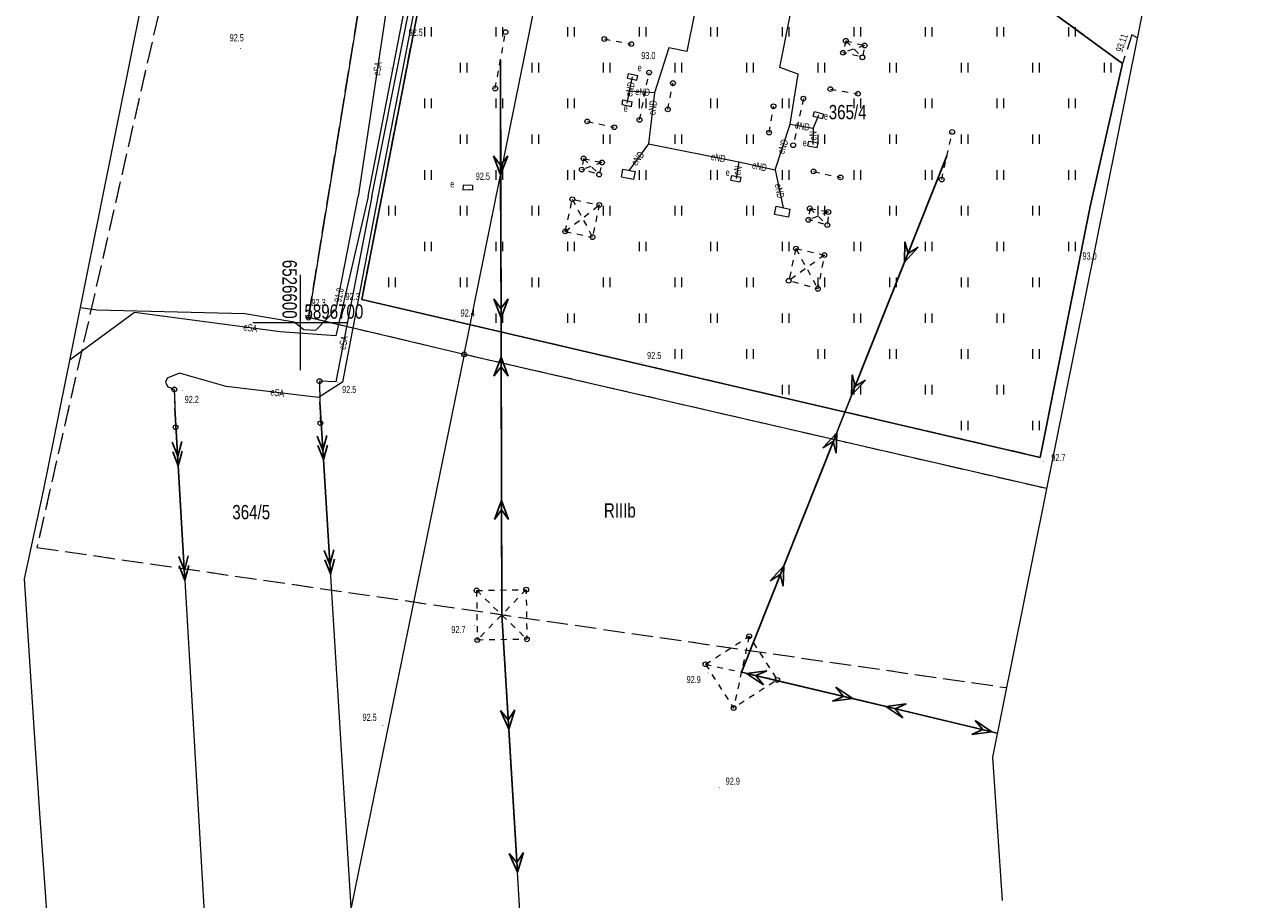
# Model space of a CAD drawing. Header units: metres. Extents: x 6524698 to 6533081, y 5883213 to 5896811.
# Tile 128 of 131: x 6526571 to 6526700, y 5896640 to 5896731. Entities that reach past the tile are written whole.
import ezdxf
from ezdxf.enums import TextEntityAlignment as Align

# ---------------------------------------------------------------- set-up
doc = ezdxf.new("R2010")
doc.units = ezdxf.units.M
for name, pattern in [('mapa zasadnicza$0$1.5_0.75', [2.25, 1.5, -0.75]), ('mapa zasadnicza$0$2.25_0.75', [3, 2.25, -0.75]), ('mapa zasadnicza$0$219-1000', [0]), ('mapa zasadnicza$0$egkk-1000', [3, 2.25, -0.75]), ('mapa zasadnicza$0$egug-1000', [1.5, 0.75, -0.75]), ('mapa zasadnicza$0$suep_sn_1000', [0]), ('mapa zasadnicza$0$suep_wn_1000', [0]), ('mapa zasadnicza$0$supp_1000', [1.25, 0.625, -0.625])]:
    doc.linetypes.add(name, pattern=pattern)
for name, color, linetype in [('mapa zasadnicza$0$202-punkt graniczny', 7, 'Continuous'), ('mapa zasadnicza$0$209-oznaczenie konturu klasyfikacyjnego', 7, 'Continuous'), ('mapa zasadnicza$0$211-numer działki ewidencyjnej', 7, 'Continuous'), ('mapa zasadnicza$0$217-kontur klasyfikacyjny', 7, 'Continuous'), ('mapa zasadnicza$0$218-kontur użytku gruntowego', 7, 'Continuous'), ('mapa zasadnicza$0$219-działka ewidencyjna', 7, 'Continuous'), ('mapa zasadnicza$0$jezdnia', 7, 'Continuous'), ('mapa zasadnicza$0$komora podziemna', 7, 'Continuous'), ('mapa zasadnicza$0$ogrodzenie trwałe', 7, 'Continuous'), ('mapa zasadnicza$0$pikieta naturalna', 7, 'Continuous'), ('mapa zasadnicza$0$pikieta naturalna-Atr2', 7, 'Continuous'), ('mapa zasadnicza$0$pikieta sztuczna', 7, 'Continuous'), ('mapa zasadnicza$0$pikieta sztuczna-Atr2', 7, 'Continuous'), ('mapa zasadnicza$0$przewód elektroenergetyczny podziemny', 7, 'Continuous'), ('mapa zasadnicza$0$przewód elektroenergetyczny podziemny-Atr1', 7, 'Continuous'), ('mapa zasadnicza$0$przewód elektroenergetyczny wysokiego napięcia', 7, 'Continuous'), ('mapa zasadnicza$0$przewód elektroenergetyczny średniego napięcia', 7, 'Continuous'), ('mapa zasadnicza$0$Ramki i opis wydruku', 7, 'Continuous'), ('mapa zasadnicza$0$rzędna', 7, 'Continuous'), ('mapa zasadnicza$0$rzędna-Atr2', 7, 'Continuous'), ('mapa zasadnicza$0$szafa elektroenergetyczna lub kontener', 7, 'Continuous'), ('mapa zasadnicza$0$szafa elektroenergetyczna lub kontener-Atr17', 7, 'Continuous'), ('mapa zasadnicza$0$słup przewodów napowietrznych', 7, 'Continuous'), ('mapa zasadnicza$0$trawnik', 7, 'Continuous'), ('mapa zasadnicza$0$Wstawianie ramki sekcyjnej z opisem', 7, 'Continuous')]:
    doc.layers.add(name, color=color, linetype=linetype)
doc.styles.add('mapa zasadnicza$0$STANDARD', font='Working1250', dxfattribs={"width": 0.75})
doc.linetypes.add('mapa zasadnicza$0$902-1000', pattern='A,5,0,[1,ksztalty.shx,S=1,R=0,X=0,Y=0],5', length=10)

# ---------------------------------------------------------------- blocks, each defined once
blk = doc.blocks.new('mapa zasadnicza$0$PW01')
at = {"linetype": 'Continuous', "lineweight": 13}
h = blk.add_hatch(color=0, dxfattribs=at)
edge = h.paths.add_edge_path()
edge.add_arc((0, 0), 0.045, 0, 360)
blk = doc.blocks.new('mapa zasadnicza$0$US18')
at = {"color": 0, "linetype": 'Continuous', "lineweight": 13}
for p, q in [((-0.5, -0.25), (-0.5, 0.25)), ((-0.5, 0.25), (0.5, 0.25)), ((0.5, -0.25), (0.5, 0.25)), ((-0.5, -0.25), (0.5, -0.25))]:
    blk.add_line(p, q, dxfattribs=at)
blk = doc.blocks.new('mapa zasadnicza$0$TU04')
at = {"color": 0, "linetype": 'Continuous', "lineweight": 13}
for p, q in [((0, 0), (0, 1)), ((0.7, 0), (0.7, 1))]:
    blk.add_line(p, q, dxfattribs=at)
blk = doc.blocks.new('mapa zasadnicza$0$SUEP3')
at = {"color": 0, "linetype": 'Continuous'}
for p, q in [((0, 0), (12.003, 0)), ((12.003, 0), (10.003, 0.75)), ((10.003, 0.75), (11.003, 0)), ((12.003, 0), (10.003, -0.75)), ((11.003, 0), (10.003, -0.75)), ((12.003, 0), (27.003, 0)), ((27.003, 0), (25.003, 0.75)), ((25.003, 0.75), (26.003, 0)), ((27.003, 0), (25.003, -0.75)), ((26.003, 0), (25.003, -0.75))]:
    blk.add_line(p, q, dxfattribs=at)
blk = doc.blocks.new('mapa zasadnicza$0$SUEP2')
at = {"color": 0, "linetype": 'Continuous'}
for p, q in [((0, 0), (6.027, 0)), ((5.027, 0), (3.527, 0.5)), ((5.027, 0), (3.527, -0.5)), ((6.027, 0), (4.527, 0.5)), ((6.027, 0), (4.527, -0.5)), ((6.027, 0), (18.027, 0)), ((17.027, 0), (15.527, 0.5)), ((17.027, 0), (15.527, -0.5)), ((18.027, 0), (16.527, 0.5)), ((18.027, 0), (16.527, -0.5))]:
    blk.add_line(p, q, dxfattribs=at)
blk = doc.blocks.new('mapa zasadnicza$0$SM05')
at = {"color": 0, "linetype": 'Continuous', "lineweight": 13}
blk.add_circle((0, 0), 0.25, dxfattribs=at)
blk = doc.blocks.new('mapa zasadnicza$0$202')
at = {"color": 0, "linetype": 'Continuous', "lineweight": 0}
blk.add_circle((0, 0), 0.25, dxfattribs=at)

msp = doc.modelspace()

# ---------------------------------------------------------------- linework, layer by layer
at = {"layer": 'mapa zasadnicza$0$217-kontur klasyfikacyjny', "color": 92, "linetype": 'mapa zasadnicza$0$egkk-1000', "lineweight": 18, "flags": 128}
for points in [[(6526602.43, 5896808.34), (6526572.35, 5896676.43)], [(6526600.83, 5896700.51), (6526617.959, 5896805.782)], [(6526617.14, 5896696.66), (6526600.83, 5896700.51)], [(6526678.178, 5896682.59), (6526617.14, 5896696.66)], [(6526572.35, 5896676.43), (6526673.979, 5896661.736)]]:
    msp.add_lwpolyline(points, dxfattribs=at)
at = {"layer": 'mapa zasadnicza$0$218-kontur użytku gruntowego', "color": 3, "linetype": 'mapa zasadnicza$0$egug-1000', "lineweight": 18, "flags": 128}
for points in [[(6526602.43, 5896808.34), (6526572.35, 5896676.43)], [(6526600.83, 5896700.51), (6526617.959, 5896805.782)], [(6526617.14, 5896696.66), (6526600.83, 5896700.51)], [(6526678.178, 5896682.59), (6526617.14, 5896696.66)], [(6526572.35, 5896676.43), (6526673.979, 5896661.736)]]:
    msp.add_lwpolyline(points, dxfattribs=at)
at = {"layer": 'mapa zasadnicza$0$219-działka ewidencyjna', "color": 7, "linetype": 'mapa zasadnicza$0$219-1000', "lineweight": 18, "flags": 128}
for points in [[(6526617.959, 5896805.782), (6526600.83, 5896700.51)], [(6526617.14, 5896696.66), (6526638.427, 5896801.661)], [(6526617.14, 5896696.66), (6526600.83, 5896700.51)], [(6526617.14, 5896696.66), (6526585.13, 5896540.07)], [(6526678.178, 5896682.59), (6526617.14, 5896696.66)]]:
    msp.add_lwpolyline(points, dxfattribs=at)
at = {"layer": 'mapa zasadnicza$0$jezdnia', "color": 7, "linetype": 'mapa zasadnicza$0$2.25_0.75', "lineweight": 18, "flags": 128}
msp.add_lwpolyline([(6526687.691, 5896729.836), (6526687.12, 5896730.14), (6526686.14, 5896727.13), (6526678.65, 5896732.63), (6526679.67, 5896737.46), (6526679.81, 5896738.36), (6526689.02, 5896741.66), (6526688.85, 5896740.6), (6526689.985, 5896741.228)], dxfattribs=at)
at = {"layer": 'mapa zasadnicza$0$komora podziemna', "color": 1, "linetype": 'Continuous', "lineweight": 18, "flags": 128}
for points in [[(6526634.89, 5896714.98), (6526633.62, 5896715.23), (6526633.79, 5896716.08), (6526635.06, 5896715.82)], [(6526651.14, 5896711.04), (6526649.69, 5896711.32), (6526649.84, 5896712.18), (6526651.29, 5896711.88)]]:
    msp.add_lwpolyline(points, close=True, dxfattribs=at)
at = {"layer": 'mapa zasadnicza$0$ogrodzenie trwałe', "color": 7, "linetype": 'mapa zasadnicza$0$902-1000', "lineweight": 25, "flags": 128}
for points in [[(6526606.41, 5896702.4), (6526616.27, 5896753.16), (6526626.12, 5896804.139)], [(6526678.65, 5896732.63), (6526686.14, 5896727.13)], [(6526682.75, 5896712.14), (6526686.14, 5896727.13)], [(6526606.41, 5896702.4), (6526677.52, 5896685.86), (6526682.75, 5896712.14)]]:
    msp.add_lwpolyline(points, dxfattribs=at)
at = {"layer": 'mapa zasadnicza$0$przewód elektroenergetyczny podziemny', "color": 1, "linetype": 'Continuous', "lineweight": 18, "flags": 128}
for points in [[(6526617.18, 5896768.52), (6526616.4, 5896767.15), (6526613.41, 5896751.29), (6526612.41, 5896745.23), (6526612.1, 5896745.18), (6526612.19, 5896744.84), (6526610.49, 5896736.03), (6526609, 5896732.93), (6526606.04, 5896713.21)], [(6526607.08, 5896713.19), (6526613.3, 5896745.25), (6526617.59, 5896767.06), (6526618.6, 5896766.86)], [(6526618.6, 5896766.86), (6526614.08, 5896743.99), (6526608.11, 5896713.18)], [(6526607.46, 5896713.19), (6526617.98, 5896765.92)], [(6526656.24, 5896757), (6526646.6, 5896758.77), (6526640.5, 5896728.39), (6526638.58, 5896728.77), (6526637.08, 5896724.08)], [(6526651.33, 5896720.8), (6526652.15, 5896726.02), (6526650.24, 5896726.71), (6526656.24, 5896757)], [(6526634.49, 5896724.26), (6526634.8, 5896725.75)], [(6526634.23, 5896722.99), (6526634.49, 5896724.26)], [(6526637.08, 5896724.08), (6526634.49, 5896724.26)], [(6526637.08, 5896724.08), (6526636.47, 5896718.74)], [(6526654.29, 5896721.73), (6526653.72, 5896720.37)], [(6526649.75, 5896715.99), (6526651.33, 5896720.8)], [(6526651.33, 5896720.8), (6526653.72, 5896720.37)], [(6526653.72, 5896720.37), (6526653.7, 5896718.67)], [(6526636.47, 5896718.74), (6526634.43, 5896715.95)], [(6526636.47, 5896718.74), (6526645.95, 5896716.83)], [(6526645.95, 5896716.83), (6526645.64, 5896715.08)], [(6526645.95, 5896716.83), (6526649.75, 5896715.99)], [(6526649.75, 5896715.99), (6526650.57, 5896712.03)], [(6526576.932, 5896701.588), (6526578.64, 5896701.34), (6526594.16, 5896700.94), (6526599.34, 5896700.06), (6526600.32, 5896699.28), (6526601.6, 5896699.21), (6526603.74, 5896701.4), (6526606.04, 5896713.21)], [(6526607.08, 5896713.19), (6526603.7, 5896698.6), (6526597.87, 5896699.03), (6526582.6, 5896701.05), (6526575.828, 5896696.082)], [(6526608.11, 5896713.18), (6526604.4, 5896693.76), (6526601.88, 5896692.13), (6526592.21, 5896693.3), (6526587.31, 5896694.68), (6526586.01, 5896694.18), (6526585.83, 5896693.76), (6526586.03, 5896693.28), (6526586.76, 5896692.99), (6526586.83, 5896691.01)], [(6526607.46, 5896713.19), (6526603.68, 5896693.78), (6526601.98, 5896693.85), (6526602.03, 5896691.65)]]:
    msp.add_lwpolyline(points, dxfattribs=at)
at = {"layer": 'mapa zasadnicza$0$przewód elektroenergetyczny wysokiego napięcia', "color": 1, "linetype": 'mapa zasadnicza$0$suep_wn_1000', "lineweight": 18, "flags": 128}
for points in [[(6526621.08, 5896669.36), (6526620.94, 5896727.48)], [(6526620.94, 5896727.48), (6526621.08, 5896669.36)], [(6526646.2, 5896663.36), (6526667.75, 5896717.47)], [(6526667.75, 5896717.47), (6526646.2, 5896663.36)], [(6526639.62, 5896365), (6526621.08, 5896669.36)], [(6526673.02, 5896656.974), (6526646.2, 5896663.36)]]:
    msp.add_lwpolyline(points, dxfattribs=at)
at = {"layer": 'mapa zasadnicza$0$przewód elektroenergetyczny średniego napięcia', "color": 1, "linetype": 'mapa zasadnicza$0$suep_sn_1000', "lineweight": 18, "flags": 128}
for points in [[(6526602.03, 5896691.65), (6526607.74, 5896598.24)], [(6526586.83, 5896691.01), (6526593.3, 5896579.2)]]:
    msp.add_lwpolyline(points, dxfattribs=at)
at = {"layer": 'mapa zasadnicza$0$Ramki i opis wydruku', "color": 7, "linetype": 'Continuous', "lineweight": 13, "flags": 128}
for points in [[(6526699.67, 5896789.33), (6526672.51, 5896654.44), (6526673.01, 5896647.17), (6526673.54, 5896639.43)], [(6526573.78, 5896632.56), (6526573.24, 5896640.3), (6526572.71, 5896648.05), (6526572.17, 5896655.91), (6526571.06, 5896673.15), (6526573.06, 5896682.35), (6526573.58, 5896684.94), (6526574.18, 5896687.89), (6526574.77, 5896690.84), (6526575.36, 5896693.78), (6526575.96, 5896696.73), (6526576.55, 5896699.68), (6526577.14, 5896702.63), (6526577.74, 5896705.58), (6526578.33, 5896708.52), (6526578.92, 5896711.47), (6526579.52, 5896714.42), (6526580.11, 5896717.37), (6526580.7, 5896720.32), (6526581.3, 5896723.26), (6526581.89, 5896726.21), (6526582.49, 5896729.16), (6526583.08, 5896732.11)]]:
    msp.add_lwpolyline(points, dxfattribs=at)
at = {"layer": 'mapa zasadnicza$0$słup przewodów napowietrznych', "color": 7, "linetype": 'mapa zasadnicza$0$supp_1000', "lineweight": 18, "flags": 128}
for points in [[(6526620.4, 5896724.52), (6526621.48, 5896730.43)], [(6526631.84, 5896729.71), (6526634.66, 5896729.18)], [(6526657.15, 5896729.52), (6526659.12, 5896729.03), (6526658.89, 5896727.79), (6526656.85, 5896728.27)], [(6526657.15, 5896729.52), (6526656.85, 5896728.27)], [(6526659.12, 5896729.03), (6526656.85, 5896728.27)], [(6526657.15, 5896729.52), (6526658.89, 5896727.79)], [(6526635.52, 5896721.23), (6526636.53, 5896726.19)], [(6526638.49, 5896722.33), (6526639.03, 5896725.08)], [(6526655.53, 5896724.46), (6526658.42, 5896723.97)], [(6526649.11, 5896719.9), (6526649.57, 5896722.66)], [(6526652.71, 5896723.46), (6526651.63, 5896718.58)], [(6526630.05, 5896721.07), (6526632.88, 5896720.46)], [(6526667.2, 5896714.98), (6526668.3, 5896719.96)], [(6526629.66, 5896717.19), (6526631.59, 5896716.77), (6526631.29, 5896715.51), (6526629.47, 5896716.03)], [(6526629.66, 5896717.19), (6526629.47, 5896716.03)], [(6526629.66, 5896717.19), (6526631.29, 5896715.51)], [(6526631.59, 5896716.77), (6526629.47, 5896716.03)], [(6526653.77, 5896715.83), (6526656.59, 5896715.2)], [(6526627.74, 5896709.54), (6526628.48, 5896712.91), (6526631.3, 5896712.32), (6526630.6, 5896708.94)], [(6526627.74, 5896709.54), (6526631.3, 5896712.32)], [(6526628.48, 5896712.91), (6526630.6, 5896708.94)], [(6526653.37, 5896711.96), (6526655.33, 5896711.58), (6526655.21, 5896710.21), (6526653.23, 5896710.76)], [(6526653.37, 5896711.96), (6526653.23, 5896710.76)], [(6526653.37, 5896711.96), (6526655.21, 5896710.21)], [(6526655.33, 5896711.58), (6526653.23, 5896710.76)], [(6526627.74, 5896709.54), (6526630.6, 5896708.94)], [(6526651.92, 5896707.74), (6526654.9, 5896707.07), (6526654.22, 5896703.53), (6526651.16, 5896704.37)], [(6526651.92, 5896707.74), (6526651.16, 5896704.37)], [(6526654.9, 5896707.07), (6526651.16, 5896704.37)], [(6526651.92, 5896707.74), (6526654.22, 5896703.53)], [(6526586.76, 5896692.99), (6526586.89, 5896689.02)], [(6526601.98, 5896693.85), (6526602.08, 5896689.44)], [(6526618.44, 5896671.92), (6526623.64, 5896672), (6526623.72, 5896666.8), (6526618.52, 5896666.72)], [(6526618.44, 5896671.92), (6526623.72, 5896666.8)], [(6526618.44, 5896671.92), (6526618.52, 5896666.72)], [(6526623.64, 5896672), (6526618.52, 5896666.72)], [(6526642.44, 5896664.18), (6526647.02, 5896667.12), (6526649.96, 5896662.54), (6526645.38, 5896659.6)], [(6526647.02, 5896667.12), (6526645.38, 5896659.6)], [(6526642.44, 5896664.18), (6526649.96, 5896662.54)], [(6526642.44, 5896664.18), (6526645.38, 5896659.6)]]:
    msp.add_lwpolyline(points, dxfattribs=at)
at = {"layer": 'mapa zasadnicza$0$trawnik', "color": 7, "linetype": 'mapa zasadnicza$0$1.5_0.75', "lineweight": 18, "flags": 128}
msp.add_lwpolyline([(6526628.21, 5896803.72), (6526697.77, 5896787.94), (6526689.02, 5896741.66), (6526679.81, 5896738.36), (6526639.85, 5896748.14), (6526640.42, 5896750.75), (6526642.12, 5896750.38), (6526643.3, 5896756.48), (6526635.55, 5896757.96), (6526634.33, 5896751.81), (6526635.34, 5896751.64), (6526634.82, 5896749.05), (6526631.99, 5896749.73), (6526627.67, 5896755.93), (6526629.31, 5896765.39), (6526633.96, 5896768.36), (6526637.91, 5896767.41), (6526672.64, 5896759.88), (6526677.11, 5896739.73), (6526678.29, 5896739.52), (6526675.16, 5896753.36), (6526677.94, 5896758.72), (6526684.92, 5896757.21), (6526684.87, 5896757.81), (6526686.61, 5896765.96), (6526667.59, 5896770.24), (6526667.91, 5896771.67), (6526640.01, 5896777.94), (6526639.57, 5896776.6), (6526627.95, 5896778.69), (6526621.05, 5896744.09), (6526678.65, 5896732.63), (6526686.14, 5896727.13), (6526682.75, 5896712.14), (6526677.52, 5896685.86), (6526606.41, 5896702.4), (6526616.27, 5896753.16), (6526626.12, 5896804.14)], close=True, dxfattribs=at)
at = {"layer": 'mapa zasadnicza$0$Wstawianie ramki sekcyjnej z opisem', "color": 7, "linetype": 'Continuous', "lineweight": 13, "flags": 128}
for points in [[(6526600, 5896695), (6526600, 5896705)], [(6526595, 5896700), (6526605, 5896700)]]:
    msp.add_lwpolyline(points, dxfattribs=at)

# ---------------------------------------------------------------- block references
at = {"layer": 'mapa zasadnicza$0$202-punkt graniczny', "color": 7, "linetype": 'Continuous', "lineweight": 18}
for p in [(6526600.83, 5896700.51), (6526617.14, 5896696.66)]:
    msp.add_blockref('mapa zasadnicza$0$202', p, dxfattribs=at)
at = {"layer": 'mapa zasadnicza$0$pikieta naturalna', "color": 7, "linetype": 'Continuous', "lineweight": 13, "rotation": 179.999}
msp.add_blockref('mapa zasadnicza$0$PW01', (6526593.7, 5896728.72), dxfattribs=at)
at = {"layer": 'mapa zasadnicza$0$pikieta naturalna', "color": 7, "linetype": 'Continuous', "lineweight": 13}
for p in [(6526609.54, 5896726.6), (6526636.55, 5896726.15), (6526617.7, 5896713.97), (6526682.06, 5896707.34), (6526606.41, 5896702.4), (6526603.74, 5896701.4), (6526616.13, 5896700.28), (6526635.71, 5896695.83), (6526587.59, 5896692.9), (6526603.84, 5896693.72), (6526677.86, 5896685.42), (6526618.22, 5896668.21), (6526642.7, 5896663.25), (6526608.62, 5896657.75), (6526643.89, 5896651.26)]:
    msp.add_blockref('mapa zasadnicza$0$PW01', p, dxfattribs=at)
at = {"layer": 'mapa zasadnicza$0$pikieta sztuczna', "color": 7, "linetype": 'Continuous', "lineweight": 13}
msp.add_blockref('mapa zasadnicza$0$PW01', (6526686.14, 5896727.13), dxfattribs=at)
at = {"layer": 'mapa zasadnicza$0$przewód elektroenergetyczny wysokiego napięcia', "color": 1, "linetype": 'Continuous', "lineweight": 18}
for p, rotation in [((6526620.94, 5896727.48), 270.138), ((6526667.75, 5896717.47), 248.284), ((6526621.08, 5896669.36), 90.138), ((6526646.2, 5896663.36), 68.28399999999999), ((6526621.08, 5896669.36), 273.486), ((6526646.2, 5896663.36), 346.607), ((6526673.02, 5896656.974), 166.607)]:
    msp.add_blockref('mapa zasadnicza$0$SUEP3', p, dxfattribs=dict(at, rotation=rotation))
at = {"layer": 'mapa zasadnicza$0$przewód elektroenergetyczny średniego napięcia', "color": 1, "linetype": 'Continuous', "lineweight": 18}
for p, rotation in [((6526602.03, 5896691.65), 273.498), ((6526586.83, 5896691.01), 273.312)]:
    msp.add_blockref('mapa zasadnicza$0$SUEP2', p, dxfattribs=dict(at, rotation=rotation))
at = {"layer": 'mapa zasadnicza$0$rzędna', "color": 1, "linetype": 'Continuous', "lineweight": 18}
msp.add_blockref('mapa zasadnicza$0$PW01', (6526603.74, 5896701.4), dxfattribs=at)
at = {"layer": 'mapa zasadnicza$0$szafa elektroenergetyczna lub kontener', "color": 1, "linetype": 'Continuous', "lineweight": 18}
for p, rotation in [((6526634.8, 5896725.75), 348.871), ((6526634.23, 5896722.99), 348.959), ((6526654.29, 5896721.73), 345.605), ((6526653.7, 5896718.67), 348.689), ((6526645.64, 5896715.08), 348.97), ((6526617.52, 5896714.13), 177.327)]:
    msp.add_blockref('mapa zasadnicza$0$US18', p, dxfattribs=dict(at, rotation=rotation))
at = {"layer": 'mapa zasadnicza$0$słup przewodów napowietrznych', "color": 7, "linetype": 'Continuous', "lineweight": 18}
for p in [(6526621.48, 5896730.43), (6526631.84, 5896729.71), (6526634.66, 5896729.18), (6526657.15, 5896729.52), (6526659.12, 5896729.03), (6526656.85, 5896728.27), (6526658.89, 5896727.79), (6526636.53, 5896726.19), (6526639.03, 5896725.08), (6526620.4, 5896724.52), (6526652.71, 5896723.46), (6526655.53, 5896724.46), (6526658.42, 5896723.97), (6526638.49, 5896722.33), (6526649.57, 5896722.66), (6526630.05, 5896721.07), (6526635.52, 5896721.23), (6526632.88, 5896720.46), (6526649.11, 5896719.9), (6526668.3, 5896719.96), (6526651.63, 5896718.58), (6526629.66, 5896717.19), (6526629.47, 5896716.03), (6526631.59, 5896716.77), (6526653.77, 5896715.83), (6526631.29, 5896715.51), (6526656.59, 5896715.2), (6526667.2, 5896714.98), (6526628.48, 5896712.91), (6526631.3, 5896712.32), (6526653.37, 5896711.96), (6526653.23, 5896710.76), (6526655.33, 5896711.58), (6526627.74, 5896709.54), (6526655.21, 5896710.21), (6526630.6, 5896708.94), (6526651.92, 5896707.74), (6526654.9, 5896707.07), (6526651.16, 5896704.37), (6526654.22, 5896703.53), (6526601.98, 5896693.85), (6526586.76, 5896692.99), (6526586.89, 5896689.02), (6526602.08, 5896689.44), (6526618.44, 5896671.92), (6526623.64, 5896672), (6526618.52, 5896666.72), (6526623.72, 5896666.8), (6526647.02, 5896667.12), (6526642.44, 5896664.18), (6526649.96, 5896662.54), (6526645.38, 5896659.6)]:
    msp.add_blockref('mapa zasadnicza$0$SM05', p, dxfattribs=at)
at = {"layer": 'mapa zasadnicza$0$trawnik', "color": 7, "linetype": 'Continuous', "lineweight": 18}
for p in [(6526613.009, 5896729.959), (6526620.509, 5896729.959), (6526628.009, 5896729.959), (6526635.509, 5896729.959), (6526643.009, 5896729.959), (6526650.509, 5896729.959), (6526658.009, 5896729.959), (6526665.509, 5896729.959), (6526673.009, 5896729.959), (6526680.509, 5896729.959), (6526616.759, 5896726.209), (6526624.259, 5896726.209), (6526631.759, 5896726.209), (6526639.259, 5896726.209), (6526646.759, 5896726.209), (6526654.259, 5896726.209), (6526661.759, 5896726.209), (6526669.259, 5896726.209), (6526676.759, 5896726.209), (6526684.259, 5896726.209), (6526613.009, 5896722.459), (6526620.509, 5896722.459), (6526628.009, 5896722.459), (6526635.509, 5896722.459), (6526643.009, 5896722.459), (6526650.509, 5896722.459), (6526658.009, 5896722.459), (6526665.509, 5896722.459), (6526673.009, 5896722.459), (6526680.509, 5896722.459), (6526616.759, 5896718.709), (6526624.259, 5896718.709), (6526631.759, 5896718.709), (6526639.259, 5896718.709), (6526646.759, 5896718.709), (6526654.259, 5896718.709), (6526661.759, 5896718.709), (6526669.259, 5896718.709), (6526676.759, 5896718.709), (6526613.009, 5896714.959), (6526620.509, 5896714.959), (6526628.009, 5896714.959), (6526635.509, 5896714.959), (6526643.009, 5896714.959), (6526650.509, 5896714.959), (6526658.009, 5896714.959), (6526665.509, 5896714.959), (6526673.009, 5896714.959), (6526680.509, 5896714.959), (6526609.259, 5896711.209), (6526616.759, 5896711.209), (6526624.259, 5896711.209), (6526631.759, 5896711.209), (6526639.259, 5896711.209), (6526646.759, 5896711.209), (6526654.259, 5896711.209), (6526661.759, 5896711.209), (6526669.259, 5896711.209), (6526676.759, 5896711.209), (6526613.009, 5896707.459), (6526620.509, 5896707.459), (6526628.009, 5896707.459), (6526635.509, 5896707.459), (6526643.009, 5896707.459), (6526650.509, 5896707.459), (6526658.009, 5896707.459), (6526665.509, 5896707.459), (6526673.009, 5896707.459), (6526680.509, 5896707.459), (6526609.259, 5896703.709), (6526616.759, 5896703.709), (6526624.259, 5896703.709), (6526631.759, 5896703.709), (6526639.259, 5896703.709), (6526646.759, 5896703.709), (6526654.259, 5896703.709), (6526661.759, 5896703.709), (6526669.259, 5896703.709), (6526676.759, 5896703.709), (6526620.509, 5896699.959), (6526628.009, 5896699.959), (6526635.509, 5896699.959), (6526643.009, 5896699.959), (6526650.509, 5896699.959), (6526658.009, 5896699.959), (6526665.509, 5896699.959), (6526673.009, 5896699.959), (6526639.259, 5896696.209), (6526646.759, 5896696.209), (6526654.259, 5896696.209), (6526661.759, 5896696.209), (6526669.259, 5896696.209), (6526676.759, 5896696.209), (6526650.509, 5896692.459), (6526658.009, 5896692.459), (6526665.509, 5896692.459), (6526673.009, 5896692.459), (6526669.259, 5896688.709), (6526676.759, 5896688.709)]:
    msp.add_blockref('mapa zasadnicza$0$TU04', p, dxfattribs=at)

# ---------------------------------------------------------------- texts
at = {"layer": 'mapa zasadnicza$0$209-oznaczenie konturu klasyfikacyjnego', "color": 3, "linetype": 'Continuous', "lineweight": 18, "style": 'mapa zasadnicza$0$STANDARD', "width": 0.79}
msp.add_text('RIIIb', height=1.5, dxfattribs=at).set_placement((6526631.79, 5896679.55))
at = {"layer": 'mapa zasadnicza$0$211-numer działki ewidencyjnej', "color": 7, "linetype": 'Continuous', "lineweight": 18, "style": 'mapa zasadnicza$0$STANDARD', "width": 0.79}
msp.add_text('365/4', height=1.5, dxfattribs=at).set_placement((6526655.36, 5896721.3))
msp.add_text('364/5', height=1.5, dxfattribs=at).set_placement((6526592.84, 5896680.88), align=Align.TOP_LEFT)
at = {"layer": 'mapa zasadnicza$0$pikieta naturalna-Atr2', "color": 7, "style": 'mapa zasadnicza$0$STANDARD', "width": 0.667}
for s, p in [('92.5', (6526592.56, 5896729.47)), ('93.0', (6526635.71, 5896727.6)), ('92.5', (6526618.36, 5896714.95)), ('92.3', (6526601.14, 5896701.72)), ('92.4', (6526616.77, 5896700.62)), ('92.5', (6526636.32, 5896696.17)), ('92.5', (6526604.35, 5896692.61)), ('92.2', (6526587.85, 5896691.56)), ('92.7', (6526678.69, 5896685.47)), ('92.7', (6526615.8, 5896667.45)), ('92.9', (6526640.46, 5896662.21)), ('92.5', (6526606.49, 5896658.25)), ('92.9', (6526644.56, 5896651.56))]:
    msp.add_text(s, height=0.75, dxfattribs=at).set_placement(p)
for s, p in [('92.5', (6526611.32, 5896730.78)), ('93.0', (6526681.96, 5896707.34))]:
    msp.add_text(s, height=0.75, dxfattribs=at).set_placement(p, align=Align.TOP_LEFT)
msp.add_text('92.3', height=0.75, dxfattribs=at).set_placement((6526606.19, 5896702.35), align=Align.RIGHT)
at = {"layer": 'mapa zasadnicza$0$pikieta sztuczna-Atr2', "color": 7, "style": 'mapa zasadnicza$0$STANDARD', "width": 0.667}
msp.add_text('93.11', height=0.75, rotation=71.964, dxfattribs=at).set_placement((6526685.43, 5896728.51), align=Align.TOP_LEFT)
at = {"layer": 'mapa zasadnicza$0$przewód elektroenergetyczny podziemny-Atr1', "color": 1, "style": 'mapa zasadnicza$0$STANDARD', "width": 0.667}
for s, rotation, p in [('eSA', 81.463, (6526607.94, 5896725.88)), ('eND', 78.43, (6526634.375, 5896723.701)), ('eND', 356.023, (6526635.09, 5896724.22)), ('eND', 83.483, (6526636.81, 5896721.75)), ('eND', 349.8, (6526651.85, 5896720.71)), ('eN', 89.326, (6526653.7, 5896719.09)), ('eND', 71.815, (6526650.31, 5896717.71)), ('eND', 53.826, (6526634.88, 5896716.57)), ('eND', 348.609, (6526643.033, 5896717.418)), ('eN', 79.955, (6526645.71, 5896715.45)), ('eND', 347.535, (6526647.36, 5896716.52)), ('eND', 281.699, (6526650.05, 5896714.54)), ('eSA', 352.464, (6526594.02, 5896699.54)), ('eSA', 78.979, (6526604.34, 5896697.18)), ('eSA', 353.1, (6526596.85, 5896692.74))]:
    msp.add_text(s, height=0.75, rotation=rotation, dxfattribs=at).set_placement(p, align=Align.MIDDLE_LEFT)
at = {"layer": 'mapa zasadnicza$0$rzędna-Atr2', "color": 1, "style": 'mapa zasadnicza$0$STANDARD', "width": 0.667}
msp.add_text('91.8', height=0.75, rotation=78.979, dxfattribs=at).set_placement((6526603.88, 5896702.14), align=Align.MIDDLE_LEFT)
at = {"layer": 'mapa zasadnicza$0$szafa elektroenergetyczna lub kontener-Atr17', "color": 1, "style": 'mapa zasadnicza$0$STANDARD', "width": 0.667}
for p in [(6526635.33, 5896726.33), (6526633.85, 5896722.07), (6526654.85, 5896721.26), (6526652.63, 5896718.46), (6526644.56, 5896715.35), (6526615.68, 5896714.15)]:
    msp.add_text('e', height=0.75, dxfattribs=at).set_placement(p)
at = {"layer": 'mapa zasadnicza$0$Wstawianie ramki sekcyjnej z opisem', "color": 7, "linetype": 'Continuous', "lineweight": 13, "style": 'mapa zasadnicza$0$STANDARD', "width": 0.79}
msp.add_text('6526600', height=1.5, rotation=270, dxfattribs=at).set_placement((6526598.1, 5896700.4), align=Align.RIGHT)
msp.add_text('5896700', height=1.5, rotation=0.001, dxfattribs=at).set_placement((6526600.4, 5896700.4))

doc.saveas('drawing.dxf')
